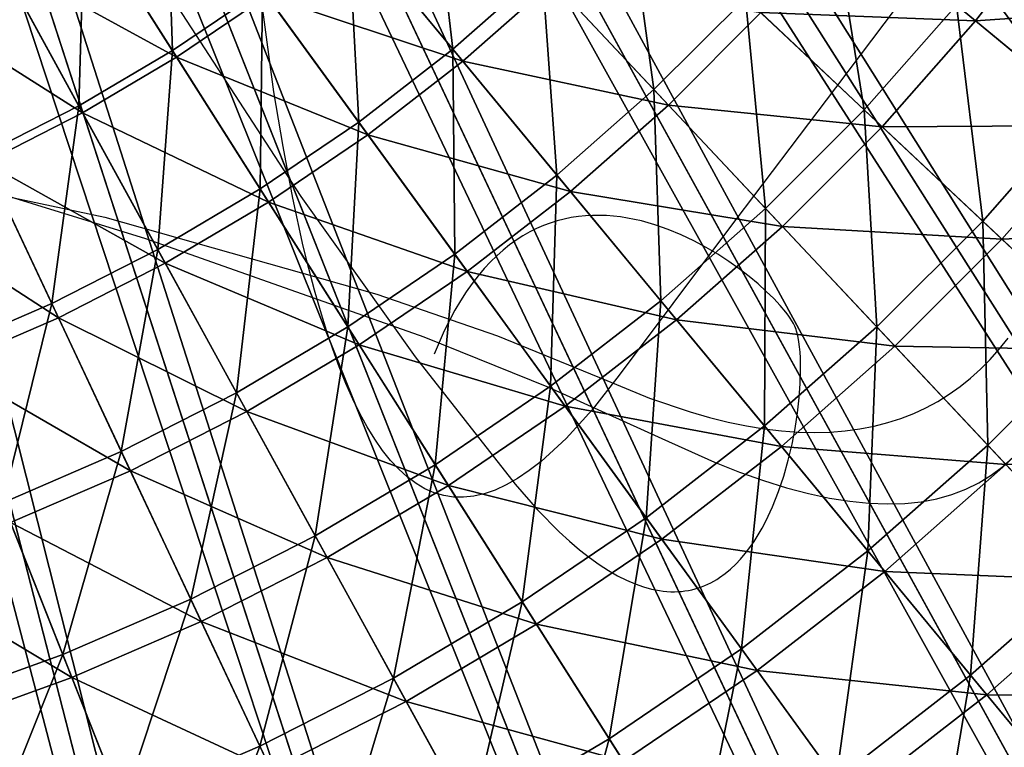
# Model space of a CAD drawing. Header units: millimetres. Extents: x -4.88 to 4.89, y -4.29 to 5.48.
# Tile 122 of 256: x 0.45 to 1.02, y -1.26 to -0.83. Entities that reach past the tile are written whole.
import ezdxf

# ---------------------------------------------------------------- set-up
doc = ezdxf.new("R2010")
doc.units = ezdxf.units.MM
doc.layers.get('0').update_dxf_attribs({"true_color": 0x5890e1})

msp = doc.modelspace()

# ---------------------------------------------------------------- linework, layer by layer
at = {"color": 18, "true_color": 0x000000}
for points in [[(0.4563, -0.69196, -19.62844), (0.61461, -0.93562, -19.62782), (0.68114, -1.02885, -19.62766), (0.73926, -1.10299, -19.62761), (0.75243, -1.11797, -19.62762), (0.76497, -1.13068, -19.62765), (0.77101, -1.13622, -19.62767), (0.7769, -1.14123, -19.62769), (0.78264, -1.14573, -19.62772), (0.78823, -1.14973, -19.62775), (0.79367, -1.15324, -19.62779), (0.79896, -1.15629, -19.62783), (0.80411, -1.15888, -19.62787), (0.80912, -1.16103, -19.62792), (0.81398, -1.16275, -19.62797), (0.8187, -1.16405, -19.62802), (0.821, -1.16455, -19.62804), (0.82328, -1.16496, -19.62807), (0.82551, -1.16526, -19.6281), (0.82772, -1.16548, -19.62813), (0.82988, -1.16559, -19.62816), (0.83202, -1.16562, -19.62819), (0.83412, -1.16556, -19.62822), (0.83618, -1.16541, -19.62825), (0.83821, -1.16517, -19.62828), (0.84021, -1.16485, -19.62831), (0.84217, -1.16445, -19.62835), (0.8441, -1.16396, -19.62838), (0.846, -1.1634, -19.62841), (0.84787, -1.16276, -19.62845), (0.8497, -1.16204, -19.62848), (0.8515, -1.16125, -19.62852), (0.85326, -1.16039, -19.62855), (0.855, -1.15946, -19.62859), (0.8567, -1.15845, -19.62862), (0.85836, -1.15739, -19.62866), (0.86161, -1.15505, -19.62873), (0.86472, -1.15248, -19.62881), (0.86771, -1.14966, -19.62889), (0.87058, -1.14663, -19.62896), (0.87332, -1.1434, -19.62904), (0.87594, -1.13997, -19.62911), (0.87844, -1.13637, -19.62919), (0.88082, -1.1326, -19.62927), (0.88308, -1.12869, -19.62935), (0.88522, -1.12464, -19.62943), (0.88917, -1.11618, -19.62958), (0.89266, -1.10736, -19.62973), (0.89571, -1.09827, -19.62988), (0.89832, -1.08904, -19.63002), (0.90051, -1.07976, -19.63016), (0.9023, -1.07056, -19.63029), (0.90367, -1.06154, -19.63041), (0.90466, -1.05282, -19.63052), (0.90526, -1.04451, -19.63062), (0.90549, -1.03672, -19.63071), (0.90536, -1.02956, -19.63079), (0.90516, -1.02625, -19.63082), (0.90487, -1.02315, -19.63085), (0.9045, -1.02025, -19.63087), (0.90405, -1.01758, -19.63089), (0.90351, -1.01516, -19.63091), (0.90321, -1.01404, -19.63091), (0.90289, -1.01299, -19.63092), (0.90255, -1.01201, -19.63092), (0.90218, -1.01109, -19.63093), (0.9018, -1.01025, -19.63093), (0.9014, -1.00947, -19.63093), (0.9005, -1.00795, -19.63093), (0.89943, -1.00634, -19.63093), (0.89821, -1.00463, -19.63093), (0.89683, -1.00284, -19.63093), (0.89363, -0.99905, -19.63093), (0.88986, -0.99502, -19.63093), (0.88555, -0.99082, -19.63093), (0.88075, -0.9865, -19.63093), (0.87549, -0.98211, -19.63093), (0.8698, -0.97773, -19.63093), (0.8637, -0.97341, -19.63093), (0.85725, -0.96921, -19.63093), (0.85047, -0.96519, -19.63093), (0.84339, -0.9614, -19.63093), (0.83605, -0.95792, -19.63093), (0.82849, -0.95479, -19.63093), (0.82073, -0.95207, -19.63093), (0.81281, -0.94984, -19.63093), (0.80477, -0.94814, -19.63093), (0.80071, -0.94751, -19.63093), (0.79664, -0.94703, -19.63093), (0.79255, -0.94672, -19.63093), (0.78845, -0.94658, -19.63093), (0.78434, -0.94662, -19.63093), (0.78023, -0.94685, -19.63093), (0.77613, -0.94726, -19.63093), (0.77203, -0.94788, -19.63093), (0.76794, -0.94871, -19.63093), (0.76387, -0.94975, -19.63093), (0.75982, -0.95102, -19.63093), (0.75579, -0.95252, -19.63093), (0.75179, -0.95425, -19.63093), (0.74782, -0.95623, -19.63093), (0.74389, -0.95846, -19.63093), (0.73999, -0.96095, -19.63093), (0.73615, -0.96371, -19.63093), (0.73235, -0.96675, -19.63093), (0.72861, -0.97007, -19.63093), (0.72492, -0.97368, -19.63093), (0.7213, -0.97758, -19.63093), (0.71774, -0.98179, -19.63093), (0.71425, -0.98631, -19.63093), (0.71084, -0.99116, -19.63093), (0.70751, -0.99632, -19.63093), (0.70426, -1.00183, -19.63093), (0.70109, -1.00767, -19.63093), (0.69802, -1.01387, -19.63093), (0.69217, -1.02734, -19.63093)], [(0.4563, -0.69196, -22.5102), (0.61461, -0.93563, -22.50957), (0.68114, -1.02885, -22.50942), (0.73926, -1.10299, -22.50937), (0.75243, -1.11797, -22.50938), (0.76497, -1.13068, -22.5094), (0.77101, -1.13622, -22.50942), (0.7769, -1.14123, -22.50945), (0.78264, -1.14573, -22.50948), (0.78823, -1.14973, -22.50951), (0.79367, -1.15324, -22.50954), (0.79896, -1.15629, -22.50958), (0.80411, -1.15888, -22.50963), (0.80912, -1.16103, -22.50967), (0.81398, -1.16275, -22.50972), (0.8187, -1.16405, -22.50977), (0.821, -1.16455, -22.5098), (0.82328, -1.16496, -22.50983), (0.82551, -1.16526, -22.50986), (0.82772, -1.16548, -22.50988), (0.82988, -1.16559, -22.50991), (0.83202, -1.16562, -22.50994), (0.83412, -1.16556, -22.50998), (0.83618, -1.16541, -22.51001), (0.83821, -1.16517, -22.51004), (0.84021, -1.16485, -22.51007), (0.84217, -1.16445, -22.5101), (0.8441, -1.16396, -22.51014), (0.846, -1.1634, -22.51017), (0.84787, -1.16276, -22.5102), (0.8497, -1.16204, -22.51024), (0.8515, -1.16125, -22.51027), (0.85326, -1.16039, -22.51031), (0.855, -1.15946, -22.51034), (0.8567, -1.15845, -22.51038), (0.85836, -1.15739, -22.51042), (0.86161, -1.15505, -22.51049), (0.86472, -1.15248, -22.51056), (0.86771, -1.14966, -22.51064), (0.87058, -1.14663, -22.51072), (0.87332, -1.1434, -22.51079), (0.87594, -1.13997, -22.51087), (0.87844, -1.13637, -22.51095), (0.88082, -1.1326, -22.51103), (0.88308, -1.12869, -22.5111), (0.88522, -1.12464, -22.51118), (0.88917, -1.11619, -22.51134), (0.89266, -1.10736, -22.51149), (0.89571, -1.09827, -22.51163), (0.89832, -1.08904, -22.51178), (0.90051, -1.07976, -22.51192), (0.9023, -1.07056, -22.51204), (0.90367, -1.06155, -22.51217), (0.90466, -1.05283, -22.51228), (0.90526, -1.04451, -22.51238), (0.90549, -1.03672, -22.51247), (0.90536, -1.02956, -22.51254), (0.90516, -1.02626, -22.51257), (0.90487, -1.02315, -22.5126), (0.9045, -1.02025, -22.51263), (0.90405, -1.01759, -22.51265), (0.90351, -1.01516, -22.51266), (0.90321, -1.01404, -22.51267), (0.90289, -1.01299, -22.51267), (0.90255, -1.01201, -22.51268), (0.90218, -1.01109, -22.51268), (0.9018, -1.01025, -22.51268), (0.9014, -1.00947, -22.51268), (0.9005, -1.00795, -22.51268), (0.89943, -1.00634, -22.51268), (0.89821, -1.00463, -22.51268), (0.89683, -1.00284, -22.51268), (0.89363, -0.99905, -22.51268), (0.88986, -0.99502, -22.51268), (0.88555, -0.99082, -22.51268), (0.88075, -0.9865, -22.51269), (0.87549, -0.98211, -22.51268), (0.8698, -0.97773, -22.51269), (0.8637, -0.97341, -22.51268), (0.85725, -0.96921, -22.51268), (0.85047, -0.96519, -22.51268), (0.84339, -0.9614, -22.51268), (0.83605, -0.95792, -22.51268), (0.82849, -0.95479, -22.51268), (0.82073, -0.95208, -22.51268), (0.81281, -0.94984, -22.51269), (0.80477, -0.94814, -22.51268), (0.80071, -0.94751, -22.51269), (0.79664, -0.94703, -22.51268), (0.79255, -0.94672, -22.51268), (0.78845, -0.94658, -22.51269), (0.78434, -0.94662, -22.51268), (0.78023, -0.94685, -22.51268), (0.77613, -0.94726, -22.51268), (0.77203, -0.94788, -22.51268), (0.76794, -0.94871, -22.51268), (0.76387, -0.94975, -22.51268), (0.75982, -0.95102, -22.51268), (0.75579, -0.95252, -22.51268), (0.75179, -0.95425, -22.51269), (0.74782, -0.95623, -22.51268), (0.74389, -0.95846, -22.51268), (0.73999, -0.96095, -22.51268), (0.73615, -0.96371, -22.51268), (0.73235, -0.96675, -22.51268), (0.72861, -0.97007, -22.51268), (0.72492, -0.97368, -22.51268), (0.7213, -0.97758, -22.51268), (0.71774, -0.98179, -22.51268), (0.71425, -0.98631, -22.51268), (0.71084, -0.99116, -22.51269), (0.70751, -0.99632, -22.51268), (0.70426, -1.00183, -22.51268), (0.70109, -1.00767, -22.51268), (0.69802, -1.01387, -22.51268), (0.69217, -1.02734, -22.51268)], [(0.4563, -0.69196, -25.24672), (0.61461, -0.93562, -25.2461), (0.68114, -1.02885, -25.24594), (0.73926, -1.10299, -25.24589), (0.75243, -1.11797, -25.2459), (0.76497, -1.13068, -25.24593), (0.77101, -1.13622, -25.24594), (0.7769, -1.14123, -25.24597), (0.78264, -1.14573, -25.246), (0.78823, -1.14973, -25.24603), (0.79367, -1.15324, -25.24607), (0.79896, -1.15629, -25.24611), (0.80411, -1.15888, -25.24615), (0.80912, -1.16103, -25.24619), (0.81398, -1.16275, -25.24624), (0.8187, -1.16405, -25.2463), (0.82101, -1.16455, -25.24632), (0.82328, -1.16496, -25.24635), (0.82551, -1.16526, -25.24638), (0.82772, -1.16547, -25.24641), (0.82988, -1.16559, -25.24644), (0.83202, -1.16562, -25.24647), (0.83412, -1.16556, -25.2465), (0.83618, -1.16541, -25.24653), (0.83821, -1.16517, -25.24656), (0.84021, -1.16485, -25.24659), (0.84218, -1.16445, -25.24662), (0.84411, -1.16396, -25.24666), (0.846, -1.1634, -25.24669), (0.84787, -1.16276, -25.24673), (0.8497, -1.16204, -25.24676), (0.8515, -1.16125, -25.2468), (0.85326, -1.16039, -25.24683), (0.855, -1.15946, -25.24686), (0.8567, -1.15845, -25.2469), (0.85837, -1.15738, -25.24694), (0.86161, -1.15505, -25.24701), (0.86472, -1.15247, -25.24709), (0.86771, -1.14966, -25.24716), (0.87058, -1.14663, -25.24724), (0.87332, -1.1434, -25.24731), (0.87594, -1.13997, -25.24739), (0.87844, -1.13637, -25.24747), (0.88082, -1.1326, -25.24755), (0.88308, -1.12869, -25.24763), (0.88522, -1.12464, -25.2477), (0.88917, -1.11618, -25.24786), (0.89266, -1.10736, -25.24801), (0.89571, -1.09827, -25.24816), (0.89832, -1.08904, -25.2483), (0.90052, -1.07976, -25.24844), (0.9023, -1.07056, -25.24857), (0.90368, -1.06154, -25.24869), (0.90466, -1.05282, -25.2488), (0.90526, -1.04451, -25.2489), (0.90549, -1.03672, -25.24899), (0.90536, -1.02956, -25.24906), (0.90516, -1.02625, -25.2491), (0.90488, -1.02315, -25.24912), (0.9045, -1.02025, -25.24915), (0.90405, -1.01758, -25.24917), (0.90351, -1.01516, -25.24919), (0.90321, -1.01404, -25.24919), (0.90289, -1.01299, -25.2492), (0.90255, -1.012, -25.2492), (0.90219, -1.01109, -25.2492), (0.9018, -1.01024, -25.2492), (0.9014, -1.00947, -25.24921), (0.9005, -1.00795, -25.2492), (0.89943, -1.00633, -25.24921), (0.89821, -1.00463, -25.24921), (0.89683, -1.00284, -25.24921), (0.89363, -0.99905, -25.24921), (0.88986, -0.99502, -25.24921), (0.88556, -0.99082, -25.24921), (0.88076, -0.98649, -25.24921), (0.87549, -0.98211, -25.24921), (0.8698, -0.97773, -25.24921), (0.86371, -0.97341, -25.2492), (0.85725, -0.96921, -25.2492), (0.85047, -0.96519, -25.24921), (0.84339, -0.9614, -25.2492), (0.83605, -0.95792, -25.24921), (0.82849, -0.95479, -25.2492), (0.82073, -0.95207, -25.24921), (0.81281, -0.94984, -25.24921), (0.80477, -0.94814, -25.24921), (0.80071, -0.94751, -25.24921), (0.79664, -0.94703, -25.24921), (0.79255, -0.94672, -25.24921), (0.78845, -0.94658, -25.2492), (0.78434, -0.94662, -25.24921), (0.78023, -0.94685, -25.24921), (0.77613, -0.94726, -25.24921), (0.77203, -0.94788, -25.24921), (0.76794, -0.94871, -25.24921), (0.76387, -0.94975, -25.24921), (0.75982, -0.95102, -25.24921), (0.75579, -0.95251, -25.24921), (0.75179, -0.95425, -25.24921), (0.74782, -0.95623, -25.24921), (0.74389, -0.95846, -25.24921), (0.74, -0.96095, -25.24921), (0.73615, -0.96371, -25.24921), (0.73235, -0.96675, -25.24921), (0.72861, -0.97007, -25.24921), (0.72492, -0.97368, -25.24921), (0.7213, -0.97758, -25.24921), (0.71774, -0.98179, -25.24921), (0.71426, -0.98631, -25.24921), (0.71084, -0.99115, -25.24921), (0.70751, -0.99632, -25.24921), (0.70426, -1.00183, -25.24921), (0.7011, -1.00767, -25.24921), (0.69802, -1.01387, -25.24921), (0.69217, -1.02734, -25.24921)]]:
    msp.add_polyline3d(points, dxfattribs=at)
at = {"color": 34, "true_color": 0xb1581b}
for points in [[(0.98926, -0.78822, -25.57545), (0.92586, -0.8724, -25.48023), (0.86235, -0.95625, -25.3716), (0.79998, -1.03957, -25.2492), (0.7841, -1.05975, -25.216), (0.76896, -1.07645, -25.18483), (0.75452, -1.08974, -25.15561), (0.74756, -1.09513, -25.14171), (0.74076, -1.09971, -25.12828), (0.73414, -1.10347, -25.1153), (0.72768, -1.10643, -25.10278), (0.72138, -1.10861, -25.09069), (0.71524, -1.11, -25.07903), (0.70926, -1.11063, -25.06779), (0.70344, -1.1105, -25.05697), (0.69776, -1.10962, -25.04655), (0.69224, -1.108, -25.03653), (0.68687, -1.10565, -25.0269), (0.68165, -1.10259, -25.01765), (0.67656, -1.09882, -25.00878), (0.67162, -1.09435, -25.00027), (0.66682, -1.0892, -24.99211), (0.66216, -1.08337, -24.9843), (0.65763, -1.07688, -24.97683), (0.65323, -1.06973, -24.9697), (0.64896, -1.06193, -24.96288), (0.64482, -1.0535, -24.95638), (0.64081, -1.04445, -24.95019), (0.63692, -1.03478, -24.94429), (0.63315, -1.0245, -24.93868), (0.6295, -1.01364, -24.93336), (0.62596, -1.00219, -24.92831), (0.62254, -0.99017, -24.92352), (0.61923, -0.97758, -24.91899), (0.61602, -0.96444, -24.9147), (0.60994, -0.93655, -24.90685), (0.60426, -0.90657, -24.89988), (0.59897, -0.87459, -24.89375), (0.58949, -0.80495, -24.88368)], [(0.13329, -0.86969, -19.87086), (0.50054, -0.94754, -19.7488), (0.65874, -0.99237, -19.68808), (0.72911, -1.01675, -19.65783), (0.79276, -1.04263, -19.62766), (0.81762, -1.05287, -19.61471), (0.84116, -1.06093, -19.60148), (0.85244, -1.06416, -19.59476), (0.8634, -1.06688, -19.58797), (0.87404, -1.06908, -19.58113), (0.88438, -1.07078, -19.57422), (0.8944, -1.07198, -19.56726), (0.90412, -1.0727, -19.56023), (0.91354, -1.07294, -19.55315), (0.92266, -1.07271, -19.54602), (0.93148, -1.07201, -19.53884), (0.94002, -1.07086, -19.5316), (0.94827, -1.06926, -19.52432), (0.95624, -1.06722, -19.517), (0.96393, -1.06475, -19.50963), (0.97134, -1.06186, -19.50222), (0.97848, -1.05855, -19.49477), (0.98536, -1.05484, -19.48728), (0.99197, -1.05073, -19.47975), (0.99832, -1.04622, -19.47219), (1.00441, -1.04134, -19.46461), (1.01025, -1.03608, -19.45699), (1.01584, -1.03045, -19.44934), (1.02119, -1.02447, -19.44167), (1.02629, -1.01813, -19.43397)], [(0.34431, -0.9046, -22.6731), (0.52427, -0.95998, -22.62234), (0.68617, -1.0172, -22.56849), (0.7587, -1.04658, -22.54012), (0.82472, -1.0765, -22.51063), (0.85548, -1.0903, -22.49529), (0.86999, -1.09601, -22.48763), (0.88393, -1.10093, -22.47997), (0.8973, -1.10508, -22.47231), (0.91012, -1.10846, -22.46466), (0.9224, -1.11109, -22.45702), (0.93413, -1.11297, -22.44938), (0.94532, -1.11411, -22.44174), (0.95599, -1.11453, -22.43411), (0.96614, -1.11422, -22.42649), (0.97577, -1.11321, -22.41886), (0.98489, -1.1115, -22.41125), (0.99352, -1.1091, -22.40363), (1.00165, -1.10602, -22.39602), (1.00929, -1.10227, -22.38842), (1.01646, -1.09786, -22.38082), (1.02315, -1.09279, -22.37322), (1.02938, -1.08709, -22.36563)]]:
    msp.add_polyline3d(points, dxfattribs=at)

# ---------------------------------------------------------------- meshes
at = {"color": 206, "true_color": 0x6c0888}
mesh = msp.add_polyface(dxfattribs=at)
corners = [(0.00649, -4.0304, 63.11192), (0.00649, 0.2801, 63.11192), (0.02622, 0.28072, 63.11192), (0.00649, 0.2801, 63.64632), (0.02622, 0.28072, 63.64632), (0.28953, -3.90453, 63.62292), (0.29687, -4.02127, 63.11192), (0.04586, 0.28258, 63.11192), (0.04586, 0.28258, 63.64632), (0.57145, -3.87788, 63.62292), (0.58611, -3.99393, 63.11192), (0.06536, 0.28567, 63.11192), (0.06536, 0.28567, 63.64632), (0.85115, -3.83358, 63.62292), (0.87307, -3.94848, 63.11192), (0.08462, 0.28997, 63.11192), (0.08462, 0.28997, 63.64632), (1.12751, -3.77181, 63.62292), (1.1566, -3.88511, 63.11192), (0.10357, 0.29548, 63.11192), (0.10357, 0.29548, 63.64632), (0.12214, 0.30216, 63.64632), (0.12214, 0.30216, 63.11192), (0.14025, 0.31, 63.64632), (0.14025, 0.31, 63.11192), (0.15784, 0.31896, 63.64632), (0.15784, 0.31896, 63.11192), (0.17483, 0.32901, 63.64632), (0.17483, 0.32901, 63.11192), (0.19115, 0.3401, 63.64631), (0.19115, 0.3401, 63.11192), (0.20675, 0.3522, 63.64632), (0.20675, 0.3522, 63.11192), (0.22155, 0.36525, 63.64632), (0.22155, 0.36525, 63.11192), (0.23551, 0.37921, 63.64632), (0.23551, 0.37921, 63.11192), (0.24856, 0.39401, 63.64632), (0.24856, 0.39401, 63.11192), (0.26065, 0.40961, 63.64632), (0.26065, 0.4096, 63.11192), (0.27175, 0.42593, 63.64632), (0.27175, 0.42593, 63.11192), (0.2818, 0.44292, 63.64632), (0.28179, 0.44292, 63.11192), (0.29076, 0.4605, 63.64632), (0.29076, 0.4605, 63.11192), (0.29859, 0.47861, 63.64632), (0.29859, 0.47861, 63.11192), (0.30528, 0.49718, 63.64632), (0.30528, 0.49718, 63.11192), (0.31078, 0.51614, 63.64632), (0.31078, 0.51614, 63.11192), (0.31509, 0.5354, 63.64632), (0.31509, 0.5354, 63.11192), (0.31818, 0.55489, 63.64632), (0.31818, 0.55489, 63.11192), (0.32004, 0.57454, 63.64632), (0.32004, 0.57454, 63.11192), (0.32066, 0.59427, 63.64632), (0.32066, 0.59427, 63.11192)]
mesh.append_faces([[corners[k] for k in face] for face in [(1, 4, 2), (3, 5, 4), (2, 8, 7), (4, 9, 8), (7, 12, 11), (8, 13, 12), (11, 16, 15), (12, 17, 16), (15, 20, 19), (19, 21, 22), (22, 23, 24), (24, 25, 26), (26, 27, 28), (28, 29, 30), (30, 31, 32), (32, 33, 34), (34, 35, 36), (36, 37, 38), (38, 39, 40), (40, 41, 42), (42, 43, 44), (44, 45, 46), (46, 47, 48), (48, 49, 50), (50, 51, 52), (52, 53, 54), (54, 55, 56), (56, 57, 58), (58, 59, 60)]], dxfattribs={"vtx0": -1, "color": 206})
mesh.append_faces([[corners[k] for k in face] for face in [(0, 1, 2), (1, 3, 4), (6, 2, 7), (2, 4, 8), (10, 7, 11), (7, 8, 12), (14, 11, 15), (11, 12, 16), (18, 15, 19), (15, 16, 20), (19, 20, 21), (22, 21, 23), (24, 23, 25), (26, 25, 27), (28, 27, 29), (30, 29, 31), (32, 31, 33), (34, 33, 35), (36, 35, 37), (38, 37, 39), (40, 39, 41), (42, 41, 43), (44, 43, 45), (46, 45, 47), (48, 47, 49), (50, 49, 51), (52, 51, 53), (54, 53, 55), (56, 55, 57), (58, 57, 59)]], dxfattribs={"vtx2": -1, "color": 206})
mesh = msp.add_polyface(dxfattribs=at)
corners = [(0.08462, 0.28997, 63.64632), (1.39945, -3.69281, 63.62292), (0.10357, 0.29548, 63.64632), (1.43559, -3.80405, 63.11192), (0.10357, 0.29548, 63.11192), (0.12214, 0.30216, 63.11192), (1.66588, -3.59688, 63.62292), (0.12214, 0.30216, 63.64632), (1.70894, -3.70564, 63.11192), (0.14025, 0.31, 63.11192), (1.92577, -3.48442, 63.62292), (0.14025, 0.31, 63.64632), (1.97558, -3.59025, 63.11192), (0.15784, 0.31896, 63.11192), (2.17809, -3.35586, 63.62292), (0.15784, 0.31896, 63.64632), (2.23444, -3.45836, 63.11192), (0.17483, 0.32901, 63.11192), (2.42183, -3.21171, 63.62292), (0.17483, 0.32901, 63.64632), (2.48451, -3.31047, 63.11192), (0.19115, 0.3401, 63.11192), (2.65605, -3.05254, 63.62292), (0.19115, 0.3401, 63.64631), (2.7248, -3.14717, 63.11192), (0.20675, 0.3522, 63.11192), (2.8798, -2.87897, 63.62292), (0.20675, 0.3522, 63.64632), (2.95436, -2.9691, 63.11192), (0.22155, 0.36525, 63.11192), (3.09222, -2.6917, 63.62292), (0.22155, 0.36525, 63.64632), (3.17229, -2.77697, 63.11192), (0.23551, 0.37921, 63.11192), (3.29246, -2.49146, 63.62292), (0.23551, 0.37921, 63.64632), (3.37773, -2.57153, 63.11192), (0.24856, 0.39401, 63.11192), (3.47973, -2.27905, 63.62292), (0.24856, 0.39401, 63.64632), (3.56986, -2.35361, 63.11192), (0.26065, 0.4096, 63.11192), (3.65329, -2.05529, 63.62292), (0.26065, 0.40961, 63.64632), (3.74792, -2.12404, 63.11192), (0.27175, 0.42593, 63.11192), (3.91122, -1.88375, 63.11192), (3.81246, -1.82108, 63.62292), (0.27175, 0.42593, 63.64632), (0.28179, 0.44292, 63.11192), (4.05911, -1.63368, 63.11192), (3.95661, -1.57733, 63.62292), (0.2818, 0.44292, 63.64632), (0.29076, 0.4605, 63.11192), (4.19101, -1.37482, 63.11192), (4.08517, -1.32502, 63.62292), (0.29076, 0.4605, 63.64632), (0.29859, 0.47861, 63.11192), (4.30639, -1.10819, 63.11192), (4.19764, -1.06513, 63.62292), (0.29859, 0.47861, 63.64632), (0.30528, 0.49718, 63.11192), (4.40481, -0.83483, 63.11192), (4.29356, -0.79869, 63.62292), (0.30528, 0.49718, 63.64632), (0.31078, 0.51614, 63.11192), (4.48586, -0.55584, 63.11192), (4.37257, -0.52675, 63.62292), (0.31078, 0.51614, 63.64632), (0.31509, 0.5354, 63.11192), (4.54924, -0.27231, 63.11192), (4.43434, -0.25039, 63.62292), (0.31509, 0.5354, 63.64632), (0.31818, 0.55489, 63.11192), (4.59469, 0.01464, 63.11192), (4.47864, 0.0293, 63.62292), (0.31818, 0.55489, 63.64632), (0.32004, 0.57454, 63.11192), (4.50529, 0.31123, 63.62292), (0.32004, 0.57454, 63.64632), (4.62203, 0.30388, 63.11192), (0.32066, 0.59427, 63.11192), (4.51418, 0.59427, 63.62292), (0.32066, 0.59427, 63.64632)]
mesh.append_faces([[corners[k] for k in face] for face in [(0, 1, 2), (2, 6, 7), (7, 10, 11), (11, 14, 15), (15, 18, 19), (19, 22, 23), (23, 26, 27), (27, 30, 31), (31, 34, 35), (35, 38, 39), (39, 42, 43), (44, 45, 46), (43, 47, 48), (46, 49, 50), (48, 51, 52), (50, 53, 54), (52, 55, 56), (54, 57, 58), (56, 59, 60), (58, 61, 62), (60, 63, 64), (62, 65, 66), (64, 67, 68), (66, 69, 70), (68, 71, 72), (70, 73, 74), (72, 75, 76), (76, 78, 79), (79, 82, 83)]], dxfattribs={"vtx0": -1, "color": 206})
mesh.append_faces([[corners[k] for k in face] for face in [(3, 4, 5), (8, 5, 9), (12, 9, 13), (16, 13, 17), (20, 17, 21), (24, 21, 25), (28, 25, 29), (32, 29, 33), (36, 33, 37), (40, 37, 41), (39, 38, 42), (44, 41, 45), (43, 42, 47), (46, 45, 49), (48, 47, 51), (50, 49, 53), (52, 51, 55), (54, 53, 57), (56, 55, 59), (58, 57, 61), (60, 59, 63), (62, 61, 65), (64, 63, 67), (66, 65, 69), (68, 67, 71), (70, 69, 73), (72, 71, 75), (74, 73, 77), (76, 75, 78), (80, 77, 81), (79, 78, 82)]], dxfattribs={"vtx2": -1, "color": 206})
mesh = msp.add_polyface(dxfattribs=at)
corners = [(0.00649, -4.0304, 63.11192), (0.02622, 0.28072, 63.11192), (0.29687, -4.02127, 63.11192), (0.00649, 0.2801, 63.64632), (0.00649, -3.91343, 63.62292), (0.28953, -3.90453, 63.62292), (0.04586, 0.28258, 63.11192), (0.58611, -3.99393, 63.11192), (0.02622, 0.28072, 63.64632), (0.57145, -3.87788, 63.62292), (0.06536, 0.28567, 63.11192), (0.87307, -3.94848, 63.11192), (0.04586, 0.28258, 63.64632), (0.85115, -3.83358, 63.62292), (0.08462, 0.28997, 63.11192), (1.1566, -3.88511, 63.11192), (0.06536, 0.28567, 63.64632), (1.12751, -3.77181, 63.62292), (0.10357, 0.29548, 63.11192), (1.43559, -3.80405, 63.11192), (0.08462, 0.28997, 63.64632), (1.39945, -3.69281, 63.62292), (0.12214, 0.30216, 63.11192), (1.70894, -3.70564, 63.11192), (0.10357, 0.29548, 63.64632), (1.66588, -3.59688, 63.62292), (0.14025, 0.31, 63.11192), (1.97558, -3.59025, 63.11192), (0.12214, 0.30216, 63.64632), (1.92577, -3.48442, 63.62292), (0.15784, 0.31896, 63.11192), (2.23444, -3.45836, 63.11192), (0.14025, 0.31, 63.64632), (2.17809, -3.35586, 63.62292), (0.17483, 0.32901, 63.11192), (2.48451, -3.31047, 63.11192), (0.15784, 0.31896, 63.64632), (2.42183, -3.21171, 63.62292), (2.51312, -3.35555, 63.11565), (2.7462, -3.17662, 63.1136), (2.75618, -3.19036, 63.11565), (2.50402, -3.34121, 63.1136), (2.73574, -3.16223, 63.11235), (2.49448, -3.32618, 63.11235), (2.7248, -3.14717, 63.11192), (0.19115, 0.3401, 63.11192), (0.17483, 0.32901, 63.64632), (2.65605, -3.05254, 63.62292), (2.49704, -3.33022, 63.97383), (2.73855, -3.16609, 63.97383), (2.71105, -3.12824, 65.01727), (2.83694, -3.30151, 63.18302), (2.83164, -3.29423, 63.174), (3.07023, -3.10916, 63.174), (2.82597, -3.28641, 63.16547), (3.06407, -3.10172, 63.16547), (2.8199, -3.27806, 63.15747), (3.05749, -3.09376, 63.15747), (2.81342, -3.26915, 63.15003), (3.05047, -3.08527, 63.15003), (2.80654, -3.25968, 63.14316), (3.04301, -3.07625, 63.14316), (2.79924, -3.24963, 63.1369), (3.03509, -3.06668, 63.1369), (2.79152, -3.23899, 63.13128), (3.02671, -3.05656, 63.13128), (2.78336, -3.22776, 63.12631), (3.01786, -3.04586, 63.12631), (2.77475, -3.21592, 63.12203), (3.00853, -3.03458, 63.12203), (2.7657, -3.20346, 63.11847), (2.99871, -3.02271, 63.11847), (2.9884, -3.01024, 63.11565), (2.97757, -2.99715, 63.1136), (2.96623, -2.98344, 63.11235), (2.95436, -2.9691, 63.11192), (0.20675, 0.3522, 63.11192), (0.19115, 0.3401, 63.64631), (2.8798, -2.87897, 63.62292), (2.96927, -2.98712, 63.97383), (2.93945, -2.95107, 65.01727), (2.87605, -3.35535, 65.22997), (3.11839, -3.16738, 65.22997), (0.22155, 0.36525, 63.11192), (3.17229, -2.77697, 63.11192), (0.20675, 0.3522, 63.64632), (3.09222, -2.6917, 63.62292), (0.23551, 0.37921, 63.11192), (3.37773, -2.57153, 63.11192), (0.22155, 0.36525, 63.64632), (3.29246, -2.49146, 63.62292), (0.24856, 0.39401, 63.11192), (3.56986, -2.35361, 63.11192), (0.23551, 0.37921, 63.64632), (3.47973, -2.27905, 63.62292), (0.26065, 0.4096, 63.11192), (3.74792, -2.12404, 63.11192)]
mesh.append_faces([[corners[k] for k in face] for face in [(0, 1, 2), (2, 6, 7), (7, 10, 11), (11, 14, 15), (15, 18, 19), (19, 22, 23), (23, 26, 27), (27, 30, 31), (31, 34, 35), (38, 39, 40), (41, 42, 39), (43, 44, 42), (35, 45, 44), (37, 49, 47), (48, 50, 49), (70, 72, 71), (40, 73, 72), (39, 74, 73), (42, 75, 74), (44, 76, 75), (47, 79, 78), (49, 80, 79), (50, 82, 80), (75, 83, 84), (84, 87, 88), (88, 91, 92), (92, 95, 96)]], dxfattribs={"vtx0": -1, "color": 206})
mesh.append_faces([[corners[k] for k in face] for face in [(3, 4, 5), (8, 5, 9), (12, 9, 13), (16, 13, 17), (20, 17, 21), (24, 21, 25), (28, 25, 29), (32, 29, 33), (36, 33, 37), (46, 37, 47), (37, 48, 49), (51, 52, 53), (52, 54, 55), (54, 56, 57), (56, 58, 59), (58, 60, 61), (60, 62, 63), (62, 64, 65), (64, 66, 67), (66, 68, 69), (68, 70, 71), (70, 40, 72), (40, 39, 73), (39, 42, 74), (42, 44, 75), (77, 47, 78), (47, 49, 79), (49, 50, 80), (50, 81, 82), (85, 78, 86), (89, 86, 90), (93, 90, 94)]], dxfattribs={"vtx2": -1, "color": 206})
at = {"color": 213, "true_color": 0xc458e1}
mesh = msp.add_polyface(dxfattribs=at)
corners = [(0.73443, -0.68968, -9.91975), (0.75498, -0.80397, -9.94863), (0.68968, -0.73443, -9.91975), (0.76122, -0.81061, -9.47214), (0.69278, -0.73774, -9.45355), (0.64509, -0.77978, -9.45355), (0.70882, -0.85681, -9.47214), (0.5803, -0.70146, -9.43721), (0.70301, -0.84979, -9.94863), (0.6422, -0.77629, -9.91975), (0.76366, -0.92311, -9.97794), (0.77154, -0.93264, -9.49313), (0.65362, -0.89963, -9.47214), (0.59486, -0.81875, -9.45355), (0.53511, -0.73651, -9.43721), (0.58126, -0.70262, -9.89125), (0.59219, -0.81508, -9.91975), (0.53599, -0.73773, -9.89125), (0.64826, -0.89225, -9.94863), (0.54227, -0.85448, -9.45355), (0.59584, -0.93889, -9.47214), (0.4878, -0.76865, -9.43721), (0.53984, -0.85065, -9.91975), (0.48861, -0.76993, -9.89125), (0.59096, -0.9312, -9.94863), (0.48755, -0.88685, -9.45355), (0.43858, -0.79777, -9.43721), (0.38874, -0.70712, -9.42301), (0.43729, -0.68905, -9.86311), (0.43931, -0.79909, -9.89125), (0.39316, -0.71515, -9.86311), (0.48536, -0.88287, -9.91975), (0.38762, -0.82373, -9.43721), (0.4309, -0.91571, -9.45355), (0.38826, -0.8251, -9.89125), (0.42897, -0.91161, -9.91975)]
mesh.append_faces([[corners[k] for k in face] for face in [(0, 1, 2), (3, 5, 6), (4, 7, 5), (2, 8, 9), (1, 10, 8), (6, 13, 12), (5, 14, 13), (15, 16, 17), (9, 18, 16), (12, 19, 20), (13, 21, 19), (17, 22, 23), (16, 24, 22), (19, 26, 25), (21, 27, 26), (28, 29, 30), (23, 31, 29), (25, 32, 33), (29, 35, 34)]], dxfattribs={"vtx0": -1, "color": 213})
mesh.append_faces([[corners[k] for k in face] for face in [(3, 4, 5), (2, 1, 8), (11, 6, 12), (6, 5, 13), (5, 7, 14), (15, 9, 16), (9, 8, 18), (12, 13, 19), (13, 14, 21), (17, 16, 22), (16, 18, 24), (20, 19, 25), (19, 21, 26), (28, 23, 29), (23, 22, 31), (25, 26, 32), (30, 29, 34), (29, 31, 35)]], dxfattribs={"vtx2": -1, "color": 213})
mesh = msp.add_polyface(dxfattribs=at)
corners = [(1.18458, -0.75176, -9.54282), (1.05768, -0.76845, -9.51664), (1.13504, -0.82465, -9.54282), (1.09167, -0.69279, -10.00772), (1.12256, -0.81558, -10.03803), (1.04601, -0.75997, -10.00772), (1.17155, -0.74349, -10.03803), (1.19885, -0.87102, -10.06889), (1.21141, -0.88014, -9.57178), (1.08102, -0.8943, -9.54282), (1.15375, -0.95447, -9.57178), (1.00734, -0.83335, -9.51664), (0.93264, -0.77154, -9.49313), (0.96924, -0.70419, -9.97794), (0.99623, -0.82415, -10.00772), (0.92311, -0.76366, -9.97794), (1.06913, -0.88446, -10.03803), (1.1418, -0.94458, -10.06889), (1.21421, -1.00448, -10.10036), (1.22563, -1.01393, -9.60367), (1.09155, -1.02503, -9.57178), (1.15955, -1.08889, -9.60367), (1.02273, -0.96041, -9.54282), (0.95303, -0.89495, -9.51664), (1.01149, -0.94985, -10.03803), (0.94251, -0.88508, -10.00772), (1.08023, -1.01441, -10.06889), (1.14874, -1.07874, -10.10036), (1.21699, -1.14283, -10.13248), (1.02503, -1.09155, -9.57178), (0.96041, -1.02273, -9.54282), (0.89495, -0.95303, -9.51664), (0.94985, -1.01148, -10.03803), (1.01441, -1.08023, -10.06889), (0.8943, -1.08102, -9.54282), (0.94458, -1.1418, -10.06889)]
mesh.append_faces([[corners[k] for k in face] for face in [(0, 1, 2), (3, 4, 5), (6, 7, 4), (8, 9, 10), (2, 11, 9), (1, 12, 11), (13, 14, 15), (5, 16, 14), (4, 17, 16), (7, 18, 17), (19, 20, 21), (10, 22, 20), (9, 23, 22), (14, 24, 25), (16, 26, 24), (17, 27, 26), (18, 28, 27), (20, 30, 29), (22, 31, 30), (24, 33, 32)]], dxfattribs={"vtx0": -1, "color": 213})
mesh.append_faces([[corners[k] for k in face] for face in [(8, 2, 9), (2, 1, 11), (13, 5, 14), (5, 4, 16), (4, 7, 17), (19, 10, 20), (10, 9, 22), (9, 11, 23), (14, 16, 24), (16, 17, 26), (17, 18, 27), (21, 20, 29), (20, 22, 30), (25, 24, 32), (24, 26, 33), (29, 30, 34), (32, 33, 35)]], dxfattribs={"vtx2": -1, "color": 213})
mesh = msp.add_polyface(dxfattribs=at)
corners = [(1.00734, -0.83335, -9.51664), (0.93264, -0.77154, -9.49313), (0.88235, -0.82858, -9.49313), (0.95303, -0.89495, -9.51664), (0.81061, -0.76122, -9.47214), (0.84979, -0.70301, -9.94863), (0.92311, -0.76366, -9.97794), (0.87334, -0.82012, -9.97794), (0.80397, -0.75498, -9.94863), (0.99623, -0.82415, -10.00772), (0.94251, -0.88508, -10.00772), (1.02273, -0.96041, -9.54282), (0.89495, -0.95303, -9.51664), (0.82858, -0.88235, -9.49313), (0.76122, -0.81061, -9.47214), (0.69278, -0.73774, -9.45355), (0.82012, -0.87334, -9.97794), (0.75498, -0.80397, -9.94863), (0.88508, -0.94251, -10.00772), (0.94985, -1.01148, -10.03803), (0.96041, -1.02273, -9.54282), (0.83335, -1.00734, -9.51664), (0.8943, -1.08102, -9.54282), (0.77154, -0.93264, -9.49313), (0.70882, -0.85681, -9.47214), (0.76366, -0.92311, -9.97794), (0.82415, -0.99623, -10.00772), (0.88446, -1.06913, -10.03803), (0.94458, -1.1418, -10.06889), (0.76845, -1.05768, -9.51664), (0.71146, -0.97924, -9.49313), (0.75997, -1.04601, -10.00772), (0.81559, -1.12256, -10.03803)]
mesh.append_faces([[corners[k] for k in face] for face in [(0, 2, 3), (1, 4, 2), (5, 7, 8), (6, 10, 7), (3, 13, 12), (2, 14, 13), (4, 15, 14), (8, 16, 17), (7, 18, 16), (10, 19, 18), (20, 21, 22), (12, 23, 21), (13, 24, 23), (16, 26, 25), (18, 27, 26), (19, 28, 27), (21, 30, 29), (26, 32, 31)]], dxfattribs={"vtx0": -1, "color": 213})
mesh.append_faces([[corners[k] for k in face] for face in [(0, 1, 2), (5, 6, 7), (6, 9, 10), (11, 3, 12), (3, 2, 13), (2, 4, 14), (8, 7, 16), (7, 10, 18), (20, 12, 21), (12, 13, 23), (13, 14, 24), (17, 16, 25), (16, 18, 26), (18, 19, 27), (22, 21, 29), (21, 23, 30), (25, 26, 31), (26, 27, 32)]], dxfattribs={"vtx2": -1, "color": 213})
mesh = msp.add_polyface(dxfattribs=at)
corners = [(0.77154, -0.93264, -9.49313), (0.65362, -0.89963, -9.47214), (0.71146, -0.97924, -9.49313), (0.70301, -0.84979, -9.94863), (0.76366, -0.92311, -9.97794), (0.70419, -0.96924, -9.97794), (0.64826, -0.89225, -9.94863), (0.75997, -1.04601, -10.00772), (0.76845, -1.05768, -9.51664), (0.64857, -1.02198, -9.49313), (0.70052, -1.10385, -9.51664), (0.59584, -0.93889, -9.47214), (0.64195, -1.01154, -9.97794), (0.59096, -0.9312, -9.94863), (0.69279, -1.09167, -10.00772), (0.58312, -1.06069, -9.49313), (0.53571, -0.97445, -9.47214), (0.48755, -0.88685, -9.45355), (0.53984, -0.85065, -9.91975), (0.53132, -0.96647, -9.94863), (0.48536, -0.88287, -9.91975), (0.57716, -1.04985, -9.97794), (0.62288, -1.13301, -10.00772), (0.47347, -1.00617, -9.47214), (0.51537, -1.09521, -9.49313), (0.4309, -0.91571, -9.45355), (0.46959, -0.99792, -9.94863), (0.42897, -0.91161, -9.91975), (0.5101, -1.08402, -9.97794), (0.40936, -1.03391, -9.47214), (0.37255, -0.94096, -9.45355), (0.406, -1.02544, -9.94863), (0.44103, -1.11391, -9.97794)]
mesh.append_faces([[corners[k] for k in face] for face in [(0, 1, 2), (3, 5, 6), (4, 7, 5), (8, 9, 10), (2, 11, 9), (6, 12, 13), (5, 14, 12), (9, 16, 15), (11, 17, 16), (18, 19, 20), (13, 21, 19), (12, 22, 21), (15, 23, 24), (16, 25, 23), (20, 26, 27), (19, 28, 26), (23, 30, 29), (26, 32, 31)]], dxfattribs={"vtx0": -1, "color": 213})
mesh.append_faces([[corners[k] for k in face] for face in [(3, 4, 5), (8, 2, 9), (2, 1, 11), (6, 5, 12), (5, 7, 14), (10, 9, 15), (9, 11, 16), (18, 13, 19), (13, 12, 21), (12, 14, 22), (15, 16, 23), (16, 17, 25), (20, 19, 26), (19, 21, 28), (24, 23, 29), (23, 25, 30), (27, 26, 31), (26, 28, 32)]], dxfattribs={"vtx2": -1, "color": 213})
mesh = msp.add_polyface(dxfattribs=at)
corners = [(1.22683, -1.15207, -9.63862), (1.15955, -1.08889, -9.60367), (1.08889, -1.15955, -9.60367), (1.15207, -1.22683, -9.63862), (1.02503, -1.09155, -9.57178), (1.08023, -1.01441, -10.06889), (1.14874, -1.07874, -10.10036), (1.07874, -1.14874, -10.10036), (1.01441, -1.08023, -10.06889), (1.21699, -1.14283, -10.13248), (1.14283, -1.21699, -10.13248), (1.20666, -1.28496, -10.16529), (1.21465, -1.29347, -9.67676), (1.07276, -1.29675, -9.63862), (1.13103, -1.36718, -9.67676), (1.01393, -1.22563, -9.60367), (0.95447, -1.15375, -9.57178), (0.8943, -1.08102, -9.54282), (1.00448, -1.21421, -10.10036), (0.94458, -1.1418, -10.06889), (1.06416, -1.28634, -10.13248), (1.12359, -1.35819, -10.16529), (0.93497, -1.28688, -9.60367), (0.98922, -1.36155, -9.63862), (0.88014, -1.21141, -9.57178), (0.82466, -1.13504, -9.54282), (0.88446, -1.06913, -10.03803), (0.87102, -1.19885, -10.06889), (0.81559, -1.12256, -10.03803), (0.92626, -1.27488, -10.10036), (0.98129, -1.35063, -10.13248), (0.85233, -1.34305, -9.60367), (0.80234, -1.26428, -9.57178), (0.84438, -1.33053, -10.10036)]
mesh.append_faces([[corners[k] for k in face] for face in [(0, 2, 3), (1, 4, 2), (5, 7, 8), (6, 10, 7), (9, 11, 10), (12, 13, 14), (3, 15, 13), (2, 16, 15), (4, 17, 16), (8, 18, 19), (7, 20, 18), (10, 21, 20), (13, 22, 23), (15, 24, 22), (16, 25, 24), (26, 27, 28), (19, 29, 27), (18, 30, 29), (22, 32, 31)]], dxfattribs={"vtx0": -1, "color": 213})
mesh.append_faces([[corners[k] for k in face] for face in [(0, 1, 2), (5, 6, 7), (6, 9, 10), (12, 3, 13), (3, 2, 15), (2, 4, 16), (8, 7, 18), (7, 10, 20), (10, 11, 21), (13, 15, 22), (15, 16, 24), (16, 17, 25), (26, 19, 27), (19, 18, 29), (18, 20, 30), (23, 22, 31), (22, 24, 32), (27, 29, 33)]], dxfattribs={"vtx2": -1, "color": 213})
mesh = msp.add_polyface(dxfattribs=at)
corners = [(0.57716, -1.04985, -9.97794), (0.55051, -1.16989, -10.00772), (0.5101, -1.08402, -9.97794), (0.59736, -1.26946, -9.54282), (0.55665, -1.18294, -9.51664), (0.48127, -1.21556, -9.51664), (0.51647, -1.30446, -9.54282), (0.51537, -1.09521, -9.49313), (0.44558, -1.12541, -9.49313), (0.40936, -1.03391, -9.47214), (0.47596, -1.20215, -10.00772), (0.44103, -1.11391, -9.97794), (0.59079, -1.2555, -10.03803), (0.51079, -1.29012, -10.03803), (0.54551, -1.3778, -10.06889), (0.404, -1.24338, -9.51664), (0.43355, -1.33432, -9.54282), (0.37404, -1.15117, -9.49313), (0.34363, -1.05758, -9.47214), (0.406, -1.02544, -9.94863), (0.37022, -1.13941, -9.97794), (0.39954, -1.22966, -10.00772), (0.42878, -1.31964, -10.03803), (0.32513, -1.26629, -9.51664), (0.34891, -1.35891, -9.54282), (0.30102, -1.17238, -9.49313), (0.27654, -1.07706, -9.47214), (0.34081, -1.04891, -9.94863), (0.29794, -1.16041, -9.97794), (0.27428, -1.06824, -9.94863), (0.32154, -1.25232, -10.00772), (0.34507, -1.34396, -10.03803), (0.24498, -1.28421, -9.51664), (0.22681, -1.18897, -9.49313), (0.24227, -1.27004, -10.00772), (0.26, -1.36298, -10.03803)]
mesh.append_faces([[corners[k] for k in face] for face in [(0, 1, 2), (3, 5, 6), (4, 8, 5), (7, 9, 8), (2, 10, 11), (1, 13, 10), (12, 14, 13), (6, 15, 16), (5, 17, 15), (8, 18, 17), (11, 21, 20), (10, 22, 21), (16, 23, 24), (15, 25, 23), (17, 26, 25), (27, 28, 29), (20, 30, 28), (21, 31, 30)]], dxfattribs={"vtx0": -1, "color": 213})
mesh.append_faces([[corners[k] for k in face] for face in [(3, 4, 5), (4, 7, 8), (2, 1, 10), (1, 12, 13), (6, 5, 15), (5, 8, 17), (19, 11, 20), (11, 10, 21), (10, 13, 22), (16, 15, 23), (15, 17, 25), (17, 18, 26), (27, 20, 28), (20, 21, 30), (21, 22, 31), (24, 23, 32), (23, 25, 33), (28, 30, 34), (30, 31, 35)]], dxfattribs={"vtx2": -1, "color": 213})
mesh = msp.add_polyface(dxfattribs=at)
corners = [(0.8943, -1.08102, -9.54282), (0.76845, -1.05768, -9.51664), (0.82466, -1.13504, -9.54282), (0.88014, -1.21141, -9.57178), (0.75176, -1.18458, -9.54282), (0.80234, -1.26428, -9.57178), (0.70052, -1.10385, -9.51664), (0.75997, -1.04601, -10.00772), (0.81559, -1.12256, -10.03803), (0.74349, -1.17155, -10.03803), (0.69279, -1.09167, -10.00772), (0.87102, -1.19885, -10.06889), (0.79402, -1.25118, -10.06889), (0.84438, -1.33053, -10.10036), (0.85233, -1.34305, -9.60367), (0.72137, -1.31217, -9.57178), (0.76631, -1.39392, -9.60367), (0.67589, -1.22945, -9.54282), (0.62983, -1.14565, -9.51664), (0.58312, -1.06069, -9.49313), (0.66846, -1.21592, -10.03803), (0.62288, -1.13301, -10.00772), (0.71389, -1.29857, -10.06889), (0.75917, -1.38092, -10.10036), (0.59736, -1.26946, -9.54282), (0.63756, -1.35487, -9.57178), (0.55665, -1.18294, -9.51664), (0.51537, -1.09521, -9.49313), (0.57716, -1.04985, -9.97794), (0.55051, -1.16989, -10.00772), (0.59079, -1.2555, -10.03803), (0.63095, -1.34083, -10.06889), (0.51647, -1.30446, -9.54282), (0.55122, -1.39223, -9.57178), (0.54551, -1.3778, -10.06889)]
mesh.append_faces([[corners[k] for k in face] for face in [(0, 1, 2), (3, 4, 5), (2, 6, 4), (7, 9, 10), (8, 12, 9), (11, 13, 12), (14, 15, 16), (5, 17, 15), (4, 18, 17), (6, 19, 18), (10, 20, 21), (9, 22, 20), (12, 23, 22), (15, 24, 25), (17, 26, 24), (18, 27, 26), (21, 30, 29), (20, 31, 30), (25, 32, 33)]], dxfattribs={"vtx0": -1, "color": 213})
mesh.append_faces([[corners[k] for k in face] for face in [(3, 2, 4), (2, 1, 6), (7, 8, 9), (8, 11, 12), (14, 5, 15), (5, 4, 17), (4, 6, 18), (10, 9, 20), (9, 12, 22), (12, 13, 23), (15, 17, 24), (17, 18, 26), (18, 19, 27), (28, 21, 29), (21, 20, 30), (20, 22, 31), (25, 24, 32), (30, 31, 34)]], dxfattribs={"vtx2": -1, "color": 213})

doc.saveas('drawing.dxf')
